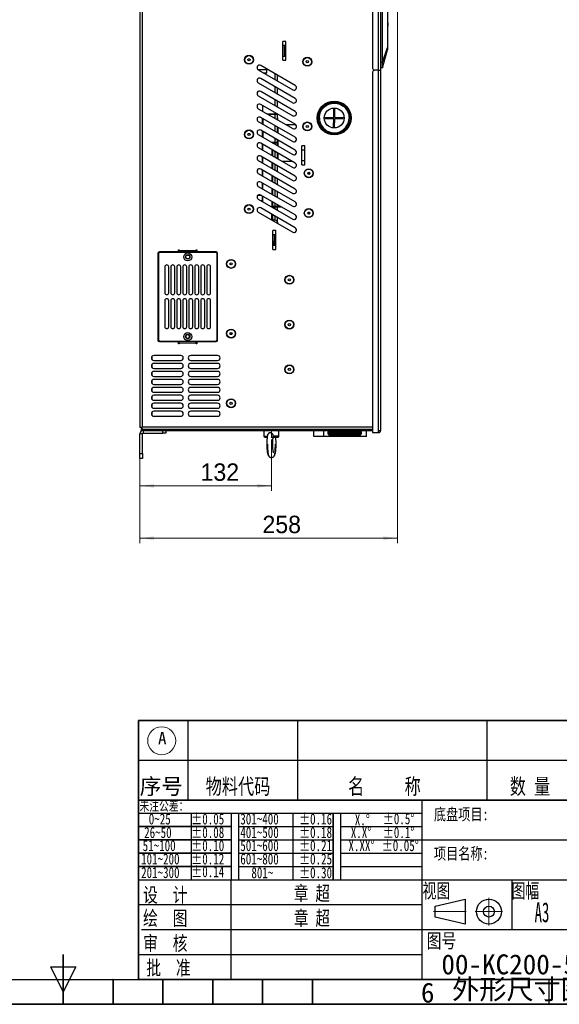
# Model space of a CAD drawing. Header units: millimetres. Extents: x 0 to 423, y 0 to 297.
# Tile 13 of 41: x 211 to 320, y 0 to 198. Entities that reach past the tile are written whole.
import ezdxf

# ---------------------------------------------------------------- set-up
doc = ezdxf.new("R2010")
doc.units = ezdxf.units.MM
doc.header["$PDSIZE"] = -1
doc.linetypes.add('CENTERX2', pattern=[20.32, 12.7, -2.54, 2.54, -2.54])
doc.layers.add('中心线', color=1, linetype='CENTERX2')
doc.layers.add('实线', color=2, linetype='Continuous', lineweight=25)
doc.styles.add('SLDTEXTSTYLE1', font='SIMSUN.TTC')
doc.styles.add('SLDTEXTSTYLE10', font='SIMSUN.TTC', dxfattribs={"width": 0.75, "bigfont": 'bigfont'})
doc.styles.add('SLDTEXTSTYLE12', font='SIMSUN.TTC', dxfattribs={"width": 0.7, "bigfont": 'bigfont'})
doc.styles.add('SLDTEXTSTYLE13', font='HYSWLONGFANGSONG.TTF', dxfattribs={"width": 0.729167})
doc.styles.add('SLDTEXTSTYLE16', font='ARIAL.TTF', dxfattribs={"width": 0.948})
doc.styles.add('SLDTEXTSTYLE2', font='仿宋_GB2312')
doc.styles.add('SLDTEXTSTYLE4', font='SIMSUN.TTC', dxfattribs={"bigfont": 'bigfont'})
doc.styles.add('SLDTEXTSTYLE5', font='SIMSUN.TTC', dxfattribs={"width": 0.729167, "bigfont": 'bigfont'})
doc.styles.add('SLDTEXTSTYLE7', font='SIMSUN.TTC', dxfattribs={"width": 0.736842})
doc.dimstyles.new('SLDDIMSTYLE0', dxfattribs={"dimtxt": 3.5, "dimasz": 2.8, "dimexe": 0, "dimexo": 0.0625, "dimgap": 0.875, "dimtad": 2, "dimlfac": 5, "dimrnd": 1e-09, "dimzin": 12, "dimdsep": 46, "dimtxsty": 'SLDTEXTSTYLE16', "dimsah": 1, "dimcen": 0.09, "dimadec": 0, "dimazin": 3, "dimtfac": 1, "dimtofl": 0, "dimtmove": 0, "dimatfit": 3, "dimfxl": 1, "dimfrac": 2, "dimtolj": 1, "dimtzin": 12, "dimarcsym": 0})

# ---------------------------------------------------------------- blocks, each defined once
blk = doc.blocks.new('SW_NOTE_0_24')
at = {"color": 0, "linetype": 'Continuous', "lineweight": 18, "insert": (1.19, 4.65), "char_height": 4, "attachment_point": 2, "style": 'SLDTEXTSTYLE1'}
blk.add_mtext('6', dxfattribs=at)
blk = doc.blocks.new('GB_A3_A')
at = {"color": 3, "lineweight": 35, "true_color": 0x00ff00}
for p, q in [((220, 0), (220, 10)), ((230, 0), (230, 5)), ((240, 0), (240, 5)), ((250, 0), (250, 5)), ((260, 0), (260, 5)), ((270, 0), (270, 5)), ((420, 0), (0, 0)), ((170, 0), (270, 0))]:
    blk.add_line(p, q, dxfattribs=at)
at = {"color": 1, "lineweight": 25}
for p, q in [((220, 2.5), (217.5, 7.5)), ((217.5, 7.5), (222.5, 7.5)), ((222.5, 7.5), (220, 2.5)), ((317.5, 0), (317.5, 5))]:
    blk.add_line(p, q, dxfattribs=at)
at = {"lineweight": 25}
blk.add_line((25, 5), (415, 5), dxfattribs=at)
at = {"color": 7, "linetype": 'Continuous', "lineweight": 0}
blk.add_point((230, 5), dxfattribs=at)
at = {"color": 190, "linetype": 'Continuous', "lineweight": 18, "true_color": 0x8000ff}
blk.add_blockref('SW_NOTE_0_24', (291.96, -0.3), dxfattribs=at)
blk = doc.blocks.new('SW_NOTE_0_26')
at = {"color": 0, "linetype": 'Continuous', "lineweight": 0}
blk.add_circle((0.73, 1.45), 2.81, dxfattribs=at)
at = {"color": 0, "linetype": 'Continuous', "lineweight": 0, "insert": (0, 3.22), "char_height": 2.5, "attachment_point": 1, "style": 'SLDTEXTSTYLE2'}
blk.add_mtext('A', dxfattribs=at)
blk = doc.blocks.new('SW_NOTE_0_27')
at = {"color": 0, "linetype": 'Continuous', "lineweight": 18, "char_height": 4, "attachment_point": 2}
for s, insert, style in [('00-KC200-55KW-75KW  ', (23.75, 4.65), 'SLDTEXTSTYLE1'), ('外形尺寸图', (15.05, -0.35), 'SLDTEXTSTYLE4'), ('-2D-A', (32.71, -0.35), 'SLDTEXTSTYLE1')]:
    blk.add_mtext(s, dxfattribs=dict(at, insert=insert, style=style))
blk = doc.blocks.new('_D_5')
at = {"color": 7, "linetype": 'Continuous', "lineweight": 18, "true_color": 0xffffff}
for p, q in [((261.78, 113.44), (261.78, 103.14)), ((235.38, 110.13), (235.38, 103.14)), ((235.38, 104.14), (261.78, 104.14))]:
    blk.add_line(p, q, dxfattribs=at)
for points in [[(235.38, 104.14), (238.18, 103.79), (238.18, 104.49)], [(261.78, 104.14), (258.98, 104.49), (258.98, 103.79)]]:
    blk.add_solid(points, dxfattribs=at)
at = {"color": 7, "linetype": 'Continuous', "lineweight": 18, "true_color": 0xffffff, "insert": (247.56, 108.65), "char_height": 3.5, "attachment_point": 1, "style": 'SLDTEXTSTYLE16'}
blk.add_mtext('132', dxfattribs=at)
blk = doc.blocks.new('_D_6')
at = {"color": 7, "linetype": 'Continuous', "lineweight": 18, "true_color": 0xffffff}
for p, q in [((287.06, 201.45), (287.06, 92.63)), ((235.38, 110.13), (235.38, 92.63)), ((235.38, 93.63), (287.06, 93.63))]:
    blk.add_line(p, q, dxfattribs=at)
for points in [[(235.38, 93.63), (238.18, 93.28), (238.18, 93.98)], [(287.06, 93.63), (284.26, 93.98), (284.26, 93.28)]]:
    blk.add_solid(points, dxfattribs=at)
at = {"color": 7, "linetype": 'Continuous', "lineweight": 18, "true_color": 0xffffff, "insert": (259.98, 98.14), "char_height": 3.5, "attachment_point": 1, "style": 'SLDTEXTSTYLE16'}
blk.add_mtext('258', dxfattribs=at)

msp = doc.modelspace()

# ---------------------------------------------------------------- linework, layer by layer
at = {"color": 7, "linetype": 'Continuous', "lineweight": 35}
for p, q in [((235.069, 57.0253), (415.069, 57.0253)), ((235.069, 57.0253), (235.069, 41.0253)), ((235.069, 41.0253), (415, 41.0253)), ((235.069, 5), (235.069, 41.0253)), ((235.069, 35.6953), (253.669, 35.6953)), ((235.069, 33.0253), (253.669, 33.0253)), ((235.069, 30.3653), (253.669, 30.3653)), ((235.069, 27.6953), (253.669, 27.6953)), ((415, 5), (235.069, 5))]:
    msp.add_line(p, q, dxfattribs=at)
at = {"color": 7, "linetype": 'Continuous', "lineweight": 25}
for p, q in [((245.069, 41.0253), (245.069, 57.0253)), ((267.0589, 41.0253), (267.0589, 57.0253)), ((305.0589, 41.0253), (305.0589, 57.0253)), ((235.069, 49.0253), (415.069, 49.0253)), ((292.069, 5), (292.069, 41.0253)), ((235.069, 38.3653), (292.069, 38.3653)), ((245.669, 38.3653), (245.669, 25.0253)), ((253.669, 38.3653), (253.669, 25.0253)), ((255.169, 38.3653), (255.169, 25.0253)), ((266.169, 25.0253), (266.169, 38.3653)), ((274.169, 25.0253), (274.169, 38.3653)), ((274.169, 38.3653), (274.169, 25.0253)), ((275.669, 38.3653), (275.669, 25.0253)), ((255.169, 35.6953), (274.169, 35.6953)), ((275.669, 35.6953), (292.069, 35.6953)), ((255.169, 33.0253), (274.169, 33.0253)), ((275.669, 33.0253), (292.069, 33.0253)), ((292.069, 33.0253), (343.069, 33.0253)), ((255.169, 30.3653), (274.169, 30.3653)), ((275.669, 30.3653), (292.069, 30.3653)), ((255.169, 27.6953), (274.169, 27.6953)), ((275.669, 27.6953), (292.069, 27.6953)), ((235.069, 25.0253), (343.069, 25.0253)), ((253.669, 5.0253), (253.669, 25.0253)), ((310.069, 15.0237), (310.069, 25.0253)), ((235.069, 20.0253), (292.069, 20.0253)), ((235.7269, 15.0253), (343.7269, 15.0253)), ((235.069, 10.0253), (292.069, 10.0253))]:
    msp.add_line(p, q, dxfattribs=at)
at = {"color": 7, "linetype": 'Continuous', "lineweight": 18}
msp.add_line((255.169, 25.0253), (255.169, 38.3653), dxfattribs=at)
msp.add_line((255.169, 25.0253), (255.169, 38.3653), dxfattribs=at)
at = {"color": 3, "linetype": 'Continuous', "lineweight": 25, "true_color": 0x00ff00}
for p, q in [((294.6554, 19.7239), (300.6554, 21.1239)), ((300.6554, 21.1239), (300.6554, 16.1239)), ((294.6554, 17.5239), (294.6554, 19.7239)), ((300.6554, 16.1239), (294.6554, 17.5239))]:
    msp.add_line(p, q, dxfattribs=at)
for radius in [2.5, 1.1]:
    msp.add_circle((305.429, 18.6239), radius, dxfattribs=at)
at = {"layer": '中心线', "color": 1, "linetype": 'CENTERX2', "lineweight": 18}
for p, q in [((263.2825, 115.2286), (260.2825, 115.2286)), ((261.7825, 115.2286), (261.7825, 113.9417)), ((305.429, 21.4054), (305.429, 15.8425)), ((294.3356, 18.6239), (300.8887, 18.6239)), ((302.6915, 18.6239), (308.1665, 18.6239))]:
    msp.add_line(p, q, dxfattribs=at)
at = {"layer": '实线', "color": 2, "linetype": 'Continuous', "lineweight": 25, "true_color": 0xffff00}
for p, q in [((282.0825, 228.4286), (282.0825, 188.0286)), ((283.2825, 187.6286), (283.2825, 228.0286)), ((283.6825, 228.0286), (283.6825, 187.6286)), ((235.3825, 227.4286), (235.3825, 115.8286)), ((235.8298, 227.4286), (235.8298, 115.976)), ((284.0576, 189.2116), (284.0576, 216.1281)), ((284.0935, 189.2116), (284.0935, 216.1281)), ((285.0825, 211.5892), (285.0825, 192.1794)), ((285.1241, 192.2124), (285.1332, 202.6124)), ((285.1375, 196.1324), (285.1387, 197.5324)), ((285.1376, 196.1973), (285.1776, 196.1973)), ((285.1779, 196.6324), (285.1379, 196.6324)), ((285.1381, 196.8197), (285.1781, 196.8196)), ((285.1382, 196.9643), (285.1782, 196.9643)), ((285.1382, 196.9388), (285.1782, 196.9388)), ((285.1384, 197.15), (285.1784, 197.1499)), ((285.1776, 196.1973), (285.1779, 196.6324)), ((285.1779, 196.6324), (285.178, 196.6409)), ((285.178, 196.743), (285.1781, 196.76)), ((285.178, 196.709), (285.178, 196.743)), ((285.178, 196.6664), (285.178, 196.709)), ((285.178, 196.6409), (285.178, 196.6664)), ((285.1781, 196.8366), (285.1782, 196.8707)), ((285.1781, 196.8196), (285.1781, 196.8366)), ((285.1781, 196.8111), (285.1781, 196.8196)), ((285.1781, 196.8026), (285.1781, 196.8111)), ((285.1781, 196.7856), (285.1781, 196.8026)), ((285.1781, 196.76), (285.1781, 196.7856)), ((285.1782, 196.9728), (285.1783, 197.0069)), ((285.1782, 196.9388), (285.1782, 196.9728)), ((285.1782, 196.9047), (285.1782, 196.9388)), ((285.1782, 196.8707), (285.1782, 196.9047)), ((285.1783, 197.0324), (285.1784, 197.1499)), ((285.1783, 197.0239), (285.1783, 197.0324)), ((285.1783, 197.0069), (285.1783, 197.0239)), ((285.1468, 195.3724), (285.1268, 195.3724)), ((285.1354, 193.6724), (285.1366, 195.0724)), ((285.1355, 193.8424), (285.1755, 193.8424)), ((285.1357, 194.0892), (285.1757, 194.0892)), ((285.1358, 194.1148), (285.1758, 194.1147)), ((285.1359, 194.3424), (285.1459, 194.3424)), ((285.1359, 194.2424), (285.1459, 194.2424)), ((285.1361, 194.5024), (285.1461, 194.5024)), ((285.1364, 194.9024), (285.1764, 194.9024)), ((285.1454, 193.6724), (285.1466, 195.0724)), ((285.1458, 194.2179), (285.1758, 194.2179)), ((285.1462, 194.5924), (285.1762, 194.5924)), ((285.1755, 193.8424), (285.1757, 194.0892)), ((285.1757, 194.0892), (285.1758, 194.1147)), ((285.1758, 194.2179), (285.1759, 194.2554)), ((285.1758, 194.1805), (285.1758, 194.2179)), ((285.1758, 194.1617), (285.1758, 194.1805)), ((285.1758, 194.1524), (285.1758, 194.1617)), ((285.1758, 194.1147), (285.1758, 194.1524)), ((285.1759, 194.3022), (285.1762, 194.5924)), ((285.1759, 194.2554), (285.1759, 194.3022)), ((285.1762, 194.5924), (285.1764, 194.9024)), ((264.6825, 193.4088), (264.0825, 193.4088)), ((264.0825, 189.6485), (264.0825, 193.4088)), ((264.0825, 192.6571), (264.6825, 192.6571)), ((264.3825, 190.4002), (264.3825, 192.6571)), ((264.6825, 189.6485), (264.6825, 193.4088)), ((284.0935, 189.2116), (285.0824, 192.1794)), ((285.0739, 192.0125), (285.1239, 192.0124)), ((285.1241, 192.2124), (285.0741, 192.2125)), ((285.1239, 192.0124), (285.1241, 192.2124)), ((264.6825, 190.4002), (264.0825, 190.4002)), ((284.0906, 188.1081), (285.0825, 191.7186)), ((266.5607, 184.5617), (259.6325, 188.5617)), ((264.0825, 189.6485), (264.6825, 189.6485)), ((284.0574, 189.1786), (283.6825, 189.1786)), ((284.052, 188.0786), (283.6825, 188.0786)), ((284.0574, 189.1786), (284.0576, 189.2116)), ((284.0576, 189.2116), (284.0935, 189.2116)), ((284.0906, 188.1081), (284.0906, 188.1081)), ((260.8825, 187.7286), (259.0825, 187.7286)), ((259.1325, 187.6956), (266.0607, 183.6956)), ((266.5607, 181.9617), (259.6325, 185.9617)), ((260.1146, 187.1286), (260.8825, 187.1286)), ((260.8825, 187.84), (260.8825, 187.7286)), ((260.8825, 187.1286), (260.8825, 187.7286)), ((262.4309, 186.946), (262.4309, 185.7913)), ((262.9309, 186.6573), (262.9309, 185.5026)), ((282.0825, 187.2286), (282.0825, 114.8286)), ((283.2825, 187.6286), (282.4825, 187.6286)), ((283.2825, 115.2286), (283.2825, 187.6286)), ((283.2825, 187.6286), (283.6825, 187.6286)), ((283.6825, 187.6286), (283.6825, 115.2286)), ((259.1325, 185.0956), (266.0607, 181.0956)), ((262.4309, 184.346), (262.4309, 183.1913)), ((262.9309, 184.0573), (262.9309, 182.9026)), ((259.1325, 182.4956), (266.0607, 178.4956)), ((266.5607, 179.3617), (259.6325, 183.3617)), ((266.5607, 176.7617), (259.6325, 180.7617)), ((260.0825, 179.3586), (260.0825, 180.5018)), ((262.4309, 181.746), (262.4309, 180.5913)), ((262.9309, 181.4573), (262.9309, 180.3026)), ((259.1325, 179.8956), (266.0607, 175.8956)), ((259.5209, 178.2091), (259.261, 178.2136)), ((266.5607, 174.1617), (259.6325, 178.1617)), ((262.9979, 178.8186), (260.9979, 178.8186)), ((261.0845, 178.7686), (263.0825, 178.7686)), ((262.4309, 179.146), (262.4309, 178.8186)), ((262.4309, 178.7686), (262.4309, 177.9913)), ((262.9309, 178.8573), (262.9309, 178.8186)), ((262.9309, 178.7686), (262.9309, 177.7026)), ((263.0325, 177.644), (263.0325, 178.0686)), ((263.0825, 178.0686), (263.0325, 178.0686)), ((263.0825, 178.7698), (263.0825, 178.7686)), ((263.0825, 177.6151), (263.0825, 178.0686)), ((272.5838, 178.1499), (272.5815, 177.9499)), ((272.5838, 178.1499), (274.2837, 178.1298)), ((274.2837, 178.1298), (274.3037, 179.8297)), ((274.5037, 179.8273), (274.3037, 179.8297)), ((274.4837, 178.1275), (274.5037, 179.8273)), ((274.4837, 178.1275), (276.1836, 178.1074)), ((276.1836, 178.1074), (276.1812, 177.9074)), ((259.1325, 177.2956), (266.0607, 173.2956)), ((259.9843, 176.8039), (259.9843, 177.9586)), ((260.0825, 177.9018), (260.0825, 176.7471)), ((260.1325, 176.7183), (260.1325, 177.873)), ((262.4309, 176.546), (262.4309, 175.3913)), ((262.9309, 176.2573), (262.9309, 175.1026)), ((263.0325, 175.044), (263.0325, 176.1987)), ((263.0825, 176.1698), (263.0825, 175.0151)), ((266.6773, 176.6686), (264.7218, 176.6686)), ((272.5815, 177.9499), (274.2814, 177.9298)), ((274.2613, 176.2299), (274.2814, 177.9298)), ((274.4613, 176.2276), (274.2613, 176.2299)), ((274.4613, 176.2276), (274.4813, 177.9275)), ((274.4813, 177.9275), (276.1812, 177.9074)), ((259.1325, 174.6956), (266.0607, 170.6956)), ((266.5607, 171.5617), (259.6325, 175.5617)), ((259.9843, 174.2039), (259.9843, 175.3586)), ((260.0825, 175.3018), (260.0825, 174.1471)), ((260.1325, 174.1183), (260.1325, 175.273)), ((259.1325, 172.0956), (266.0607, 168.0956)), ((266.5607, 168.9617), (259.6325, 172.9617)), ((259.9843, 171.6039), (259.9843, 172.7586)), ((260.0825, 171.5471), (260.0825, 172.7018)), ((263.0825, 173.1186), (261.8639, 173.1186)), ((261.9505, 173.0686), (263.0825, 173.0686)), ((262.4309, 173.946), (262.4309, 173.1186)), ((262.4309, 173.0686), (262.4309, 172.7913)), ((262.4311, 173.0544), (262.4311, 172.7912)), ((262.9309, 173.6573), (262.9309, 173.1186)), ((262.9309, 173.0686), (262.9309, 172.5026)), ((263.0325, 173.1686), (263.0325, 173.5987)), ((263.0825, 173.5698), (263.0825, 172.4151)), ((268.4825, 172.4088), (267.8825, 172.4088)), ((267.8825, 168.6485), (267.8825, 172.4088)), ((268.4825, 168.6485), (268.4825, 172.4088)), ((266.5607, 166.3617), (259.6325, 170.3617)), ((259.9843, 169.0039), (259.9843, 170.1586)), ((260.0825, 168.9471), (260.0825, 170.1018)), ((261.8825, 171.6626), (261.8825, 170.5079)), ((261.9825, 171.6049), (261.9825, 170.4502)), ((262.4309, 171.346), (262.4309, 170.1913)), ((262.4311, 171.3459), (262.4311, 170.1912)), ((262.9309, 171.0573), (262.9309, 169.9026)), ((263.0825, 170.9698), (263.0825, 169.8151)), ((267.8825, 171.6571), (268.4825, 171.6571)), ((259.1325, 169.4956), (266.0607, 165.4956)), ((261.8825, 169.0626), (261.8825, 167.9079)), ((261.9825, 169.0049), (261.9825, 167.8502)), ((262.4309, 168.746), (262.4309, 167.5913)), ((262.4311, 168.7459), (262.4311, 167.5912)), ((262.9309, 168.4573), (262.9309, 167.3026)), ((266.029, 169.2686), (264.029, 169.2686)), ((268.4825, 169.4002), (267.8825, 169.4002)), ((267.8825, 168.6485), (268.4825, 168.6485)), ((259.1325, 166.8956), (266.0607, 162.8956)), ((266.5607, 163.7617), (259.6325, 167.7617)), ((259.9843, 166.4039), (259.9843, 167.5586)), ((260.0825, 166.3471), (260.0825, 167.5018)), ((261.8825, 166.4626), (261.8825, 165.3079)), ((261.9825, 166.4049), (261.9825, 165.2502)), ((262.4309, 166.146), (262.4309, 164.9913)), ((262.4311, 166.1459), (262.4311, 164.9912)), ((269.3825, 166.7349), (269.3825, 167.1224)), ((269.4825, 166.8419), (269.4825, 167.0154)), ((259.1325, 164.2956), (266.0607, 160.2956)), ((266.5607, 161.1617), (259.6325, 165.1617)), ((259.9843, 163.8039), (259.9843, 164.9586)), ((260.0825, 163.7471), (260.0825, 164.9018)), ((262.9309, 165.8573), (262.9309, 164.7026)), ((259.8536, 162.434), (258.9752, 162.4187)), ((259.0717, 162.5203), (259.6855, 162.531)), ((266.5607, 158.5617), (259.6325, 162.5617)), ((259.9843, 161.3786), (259.9843, 162.3586)), ((261.8825, 163.8626), (261.8825, 162.7079)), ((261.9825, 163.8049), (261.9825, 162.6502)), ((262.4309, 163.546), (262.4309, 162.3913)), ((262.4311, 163.5459), (262.4311, 162.3912)), ((262.9309, 163.2573), (262.9309, 162.1026)), ((259.1325, 161.6956), (266.0607, 157.6956)), ((259.9843, 161.3786), (259.6816, 161.3786)), ((260.0825, 161.1471), (260.0825, 161.3786)), ((261.8825, 161.2626), (261.8825, 160.3786)), ((261.9825, 161.2049), (261.9825, 160.3786)), ((261.9825, 160.2064), (261.9825, 160.0502)), ((263.5868, 160.2786), (262.0825, 160.2786)), ((262.4309, 160.946), (262.4309, 160.2786)), ((262.4311, 160.9459), (262.4311, 160.2786)), ((262.9309, 160.6573), (262.9309, 160.2786)), ((257.4225, 159.8696), (257.4225, 159.8957)), ((257.4225, 159.8696), (257.4488, 159.8696)), ((259.1325, 159.0956), (266.0607, 155.0956)), ((266.5607, 155.9617), (259.6325, 159.9617)), ((261.8825, 157.5079), (261.8825, 158.6626)), ((261.9825, 158.6049), (261.9825, 157.4502)), ((262.0825, 160.1786), (263.76, 160.1786)), ((262.4309, 160.1786), (262.4309, 159.7913)), ((262.4309, 158.346), (262.4309, 157.5285)), ((262.4311, 160.1786), (262.4311, 159.7912)), ((262.4311, 158.3459), (262.4311, 157.5285)), ((262.9309, 160.1786), (262.9309, 159.5026)), ((269.3825, 158.7349), (269.3825, 159.1224)), ((269.4825, 158.8419), (269.4825, 159.0154)), ((262.9309, 158.0573), (262.9309, 157.2772)), ((262.6825, 155.4088), (262.0825, 155.4088)), ((262.0825, 151.6485), (262.0825, 155.4088)), ((262.0825, 154.6571), (262.6825, 154.6571)), ((262.1311, 153.3841), (262.1311, 154.6571)), ((262.4309, 154.6571), (262.4309, 152.4002)), ((262.4311, 152.8244), (262.4311, 154.6571)), ((262.6825, 151.6485), (262.6825, 155.4088)), ((262.0825, 153.3841), (262.1311, 153.3841)), ((262.6825, 152.4002), (262.0825, 152.4002)), ((262.1311, 153.3841), (262.1311, 152.4002)), ((262.4311, 152.4244), (262.4311, 152.8244)), ((262.4311, 152.4002), (262.4311, 152.4244)), ((238.9825, 150.8286), (238.9825, 133.4286)), ((239.0825, 150.4286), (238.9825, 150.4286)), ((239.0825, 150.7286), (239.0825, 133.5286)), ((243.1325, 151.1286), (239.2825, 151.1286)), ((250.5825, 151.0286), (239.3825, 151.0286)), ((243.1325, 151.5786), (243.2825, 151.5786)), ((243.1325, 151.1286), (243.1325, 151.5786)), ((243.2825, 151.5786), (243.2825, 151.4286)), ((243.2825, 151.4286), (246.6825, 151.4286)), ((243.2825, 151.4286), (243.2825, 151.1286)), ((243.2825, 151.0286), (243.2825, 151.1286)), ((243.2825, 151.1286), (246.6825, 151.1286)), ((245.2471, 150.4286), (244.7179, 150.4286)), ((246.6825, 151.5786), (246.8325, 151.5786)), ((246.6825, 151.4286), (246.6825, 151.5786)), ((246.6825, 151.4286), (246.6825, 151.1286)), ((246.6825, 151.1286), (246.6825, 151.0286)), ((246.8325, 151.5786), (246.8325, 151.1286)), ((250.6825, 151.1286), (246.8325, 151.1286)), ((250.8825, 133.5286), (250.8825, 150.7286)), ((250.9825, 150.4286), (250.8825, 150.4286)), ((250.9825, 133.4286), (250.9825, 150.8286)), ((262.0825, 151.6485), (262.6825, 151.6485)), ((240.3825, 148.1286), (240.3825, 142.9286)), ((241.1825, 142.9286), (241.1825, 148.1286)), ((241.5825, 148.1286), (241.5825, 142.9286)), ((242.3825, 142.9286), (242.3825, 148.1286)), ((242.7825, 148.1286), (242.7825, 142.9286)), ((243.5825, 142.9286), (243.5825, 148.1286)), ((243.9825, 148.1286), (243.9825, 142.9286)), ((244.7825, 142.9286), (244.7825, 148.1286)), ((245.1825, 148.1286), (245.1825, 142.9286)), ((245.9825, 142.9286), (245.9825, 148.1286)), ((246.3825, 148.1286), (246.3825, 142.9286)), ((247.1825, 142.9286), (247.1825, 148.1286)), ((247.5825, 148.1286), (247.5825, 142.9286)), ((248.3825, 142.9286), (248.3825, 148.1286)), ((248.7825, 148.1286), (248.7825, 142.9286)), ((249.5825, 142.9286), (249.5825, 148.1286)), ((240.3825, 141.3286), (240.3825, 136.1286)), ((241.1825, 136.1286), (241.1825, 141.3286)), ((241.5825, 141.3286), (241.5825, 136.1286)), ((242.3825, 136.1286), (242.3825, 141.3286)), ((242.7825, 141.3286), (242.7825, 136.1286)), ((243.5825, 136.1286), (243.5825, 141.3286)), ((243.9825, 141.3286), (243.9825, 136.1286)), ((244.7825, 136.1286), (244.7825, 141.3286)), ((245.1825, 141.3286), (245.1825, 136.1286)), ((245.9825, 136.1286), (245.9825, 141.3286)), ((246.3825, 141.3286), (246.3825, 136.1286)), ((247.1825, 136.1286), (247.1825, 141.3286)), ((247.5825, 141.3286), (247.5825, 136.1286)), ((248.3825, 136.1286), (248.3825, 141.3286)), ((248.7825, 141.3286), (248.7825, 136.1286)), ((249.5825, 136.1286), (249.5825, 141.3286)), ((238.9825, 135.0286), (239.0825, 135.0286)), ((250.8825, 135.0286), (250.9825, 135.0286)), ((253.4888, 134.8286), (253.8762, 134.8286)), ((239.2825, 133.1286), (243.1325, 133.1286)), ((239.3825, 133.2286), (250.5825, 133.2286)), ((243.1325, 132.6786), (243.1325, 133.1286)), ((243.2825, 132.8286), (243.1325, 132.8286)), ((243.2825, 132.6786), (243.1325, 132.6786)), ((243.2825, 132.8286), (243.2825, 133.1286)), ((246.6825, 133.1286), (243.2825, 133.1286)), ((243.2825, 132.8286), (243.2825, 132.6786)), ((246.6825, 132.8286), (243.2825, 132.8286)), ((246.6825, 132.8286), (246.6825, 133.1286)), ((246.8325, 132.8286), (246.6825, 132.8286)), ((246.6825, 132.6786), (246.6825, 132.8286)), ((246.8325, 132.6786), (246.6825, 132.6786)), ((246.8325, 133.1286), (246.8325, 132.6786)), ((246.8325, 133.1286), (250.6825, 133.1286)), ((237.7825, 130.1286), (237.7825, 129.5286)), ((243.5825, 130.3286), (238.1825, 130.3286)), ((238.1825, 129.3286), (243.5825, 129.3286)), ((243.5825, 128.7286), (238.1825, 128.7286)), ((250.9825, 130.3286), (245.5825, 130.3286)), ((245.5825, 129.3286), (250.9825, 129.3286)), ((250.9825, 128.7286), (245.5825, 128.7286)), ((237.7825, 128.5286), (237.7825, 127.9286)), ((237.7825, 126.9286), (237.7825, 126.3286)), ((238.1825, 127.7286), (243.5825, 127.7286)), ((243.5825, 127.1286), (238.1825, 127.1286)), ((245.5825, 127.7286), (250.9825, 127.7286)), ((250.9825, 127.1286), (245.5825, 127.1286)), ((237.7825, 125.3286), (237.7825, 124.7286)), ((238.1825, 126.1286), (243.5825, 126.1286)), ((243.5825, 125.5286), (238.1825, 125.5286)), ((245.5825, 126.1286), (250.9825, 126.1286)), ((250.9825, 125.5286), (245.5825, 125.5286)), ((237.7825, 123.7286), (237.7825, 123.1286)), ((238.1825, 124.5286), (243.5825, 124.5286)), ((243.5825, 123.9286), (238.1825, 123.9286)), ((238.1825, 122.9286), (243.5825, 122.9286)), ((245.5825, 124.5286), (250.9825, 124.5286)), ((250.9825, 123.9286), (245.5825, 123.9286)), ((245.5825, 122.9286), (250.9825, 122.9286)), ((237.7825, 122.1286), (237.7825, 121.5286)), ((243.5825, 122.3286), (238.1825, 122.3286)), ((238.1825, 121.3286), (243.5825, 121.3286)), ((243.5825, 120.7286), (238.1825, 120.7286)), ((250.9825, 122.3286), (245.5825, 122.3286)), ((245.5825, 121.3286), (250.9825, 121.3286)), ((250.9825, 120.7286), (245.5825, 120.7286)), ((237.7825, 120.5286), (237.7825, 119.9286)), ((237.7825, 118.9286), (237.7825, 118.3286)), ((238.1825, 119.7286), (243.5825, 119.7286)), ((243.5825, 119.1286), (238.1825, 119.1286)), ((245.5825, 119.7286), (250.9825, 119.7286)), ((250.9825, 119.1286), (245.5825, 119.1286)), ((238.1825, 118.1286), (243.5825, 118.1286)), ((245.5825, 118.1286), (250.9825, 118.1286)), ((235.8298, 115.8286), (235.3825, 115.8286)), ((235.6825, 115.676), (235.6825, 115.8286)), ((235.8298, 115.676), (235.6825, 115.676)), ((235.6825, 115.5286), (236.0825, 115.5286)), ((235.6825, 115.2286), (235.6825, 115.5286)), ((236.0298, 115.2286), (235.6825, 115.2286)), ((235.8298, 115.8286), (235.8298, 115.976)), ((235.8298, 115.976), (282.0825, 115.976)), ((235.8298, 115.5286), (235.8298, 115.8286)), ((236.0298, 115.2286), (236.0298, 114.7286)), ((236.0298, 115.2286), (239.9825, 115.2286)), ((236.0298, 114.7286), (239.9825, 114.7286)), ((236.0825, 115.5286), (236.0825, 115.2286)), ((236.0825, 115.5286), (282.0825, 115.5286)), ((236.0825, 115.2286), (282.0825, 115.2286)), ((239.9825, 114.7286), (239.9825, 115.2286)), ((240.5825, 114.7286), (239.9825, 114.7286)), ((240.5825, 115.2286), (240.5825, 114.7286)), ((260.2825, 115.2286), (260.2825, 114.1021)), ((263.2825, 114.1021), (263.2825, 115.2286)), ((270.2825, 114.0786), (270.2825, 115.2286)), ((272.2825, 114.0786), (272.2825, 115.2286)), ((273.0825, 114.8044), (273.0825, 114.7529)), ((273.0828, 114.8044), (273.0825, 114.8044)), ((276.5067, 114.7529), (273.0825, 114.7529)), ((279.8825, 114.8044), (273.0828, 114.8044)), ((273.2947, 115.1408), (273.1704, 115.0165)), ((279.7947, 115.0165), (273.1704, 115.0165)), ((279.6704, 115.1408), (273.2947, 115.1408)), ((279.8825, 114.7529), (276.5067, 114.7529)), ((279.7947, 115.0165), (279.6704, 115.1408)), ((279.8825, 114.7529), (279.8825, 114.8044)), ((280.8825, 114.0786), (280.8825, 115.2286)), ((282.0825, 114.8286), (283.2825, 114.8286)), ((283.2825, 114.8286), (283.2825, 115.2286)), ((283.2825, 115.2286), (283.6825, 115.2286)), ((235.8825, 114.5813), (235.3825, 114.5813)), ((235.3825, 110.6286), (235.3825, 114.5813)), ((235.8825, 110.6286), (235.8825, 114.5813)), ((260.431, 113.9521), (260.9307, 113.947)), ((260.431, 113.9521), (260.923, 113.9521)), ((263.1341, 113.9521), (262.1374, 113.9521)), ((262.1502, 113.9434), (262.281, 113.9434)), ((262.281, 113.9434), (263.1341, 113.9521)), ((272.2825, 114.0786), (270.2825, 114.0786)), ((278.8825, 114.0786), (272.2825, 114.0786)), ((273.1704, 114.5408), (273.2947, 114.4165)), ((279.7947, 114.5408), (273.1704, 114.5408)), ((279.6704, 114.4165), (273.2947, 114.4165)), ((278.8825, 114.0786), (278.8825, 114.3286)), ((280.8825, 114.0786), (278.8825, 114.0786)), ((279.6704, 114.4165), (279.7947, 114.5408)), ((235.3825, 110.6286), (235.8825, 110.6286)), ((235.3825, 109.6286), (235.3825, 110.6286)), ((235.8825, 109.6286), (235.3825, 109.6286)), ((235.8825, 110.6286), (235.8825, 109.6286))]:
    msp.add_line(p, q, dxfattribs=at)
at = {"layer": '实线', "color": 2, "linetype": 'Continuous', "lineweight": 25, "true_color": 0xffff00, "flags": 128}
for points in [[(235.6825, 115.676), (235.6911, 115.5887), (235.7075, 115.5286)], [(260.2825, 114.1021), (260.2863, 114.1021), (260.3509, 114.1021), (260.4921, 114.1021), (260.7024, 114.1021), (260.9705, 114.1021)], [(263.2825, 114.1021), (263.2632, 114.1021), (263.1685, 114.1021), (262.9995, 114.1021), (262.7655, 114.1021), (262.4788, 114.1021), (262.1549, 114.1021)]]:
    msp.add_lwpolyline(points, dxfattribs=at)
at = {"layer": '实线', "color": 2, "linetype": 'Continuous', "lineweight": 25, "true_color": 0xffff00}
for centre, radius in [((257.2825, 189.7286), 0.9), ((257.2825, 189.7286), 0.84), ((257.2825, 189.7286), 0.218), ((268.9825, 189.3286), 0.9), ((268.9825, 189.3286), 0.84), ((268.9825, 189.3286), 0.218), ((274.3825, 178.0286), 3.4), ((274.3825, 178.0286), 3.3121), ((274.3825, 178.0286), 3.1879), ((274.3825, 178.0286), 2), ((268.9825, 176.3286), 0.9), ((268.9825, 176.3286), 0.84), ((268.9825, 176.3286), 0.218), ((257.2825, 174.7286), 0.9), ((257.2825, 174.7286), 0.84), ((257.2825, 174.7286), 0.218), ((269.2825, 166.9286), 0.9), ((269.2825, 166.9286), 0.84), ((269.2825, 166.9286), 0.218), ((257.2825, 159.7286), 0.9), ((257.2825, 159.7286), 0.84), ((257.2825, 159.7286), 0.218), ((269.2825, 158.9286), 0.9), ((269.2825, 158.9286), 0.84), ((269.2825, 158.9286), 0.218), ((244.9825, 150.1286), 0.8), ((244.9825, 150.1286), 0.45), ((244.9825, 150.1286), 0.4), ((253.6825, 148.7286), 0.9), ((253.6825, 148.7286), 0.84), ((253.6825, 148.7286), 0.218), ((265.3825, 145.5286), 0.9), ((265.3825, 145.5286), 0.84), ((265.3825, 145.5286), 0.218), ((265.3825, 136.5286), 0.9), ((265.3825, 136.5286), 0.84), ((265.3825, 136.5286), 0.218), ((244.9825, 134.1286), 0.8), ((244.9825, 134.1286), 0.45), ((244.9825, 134.1286), 0.4), ((253.6825, 134.7286), 0.9), ((253.6825, 134.7286), 0.84), ((253.6825, 134.7286), 0.218), ((265.3825, 127.5286), 0.9), ((265.3825, 127.5286), 0.84), ((265.3825, 127.5286), 0.218), ((253.6825, 120.7286), 0.9), ((253.6825, 120.7286), 0.84), ((253.6825, 120.7286), 0.218)]:
    msp.add_circle(centre, radius, dxfattribs=at)
for centre, radius, start, end in [((285.0425, 191.7392), 0.04, 0, 89.2), ((259.3825, 188.1286), 0.5, 60, 240), ((282.4825, 188.0286), 0.4, 180, 270), ((259.3825, 185.5286), 0.5, 60, 240), ((282.4825, 187.2286), 0.4, 90, 180), ((266.3107, 184.1286), 0.5, 240, 60), ((259.3825, 182.9286), 0.5, 60, 240), ((266.3107, 181.5286), 0.5, 240, 60), ((259.3825, 180.3286), 0.5, 60, 240), ((259.3825, 177.7286), 0.5, 60, 240), ((266.3107, 178.9286), 0.5, 240, 60), ((266.3107, 176.3286), 0.5, 240, 60), ((259.3825, 175.1286), 0.5, 60, 240), ((266.3107, 173.7286), 0.5, 240, 60), ((259.3825, 172.5286), 0.5, 60, 240), ((262.9825, 173.1686), 0.05, 270, 0), ((259.3825, 169.9286), 0.5, 60, 240), ((266.3107, 171.1286), 0.5, 240, 60), ((266.3107, 168.5286), 0.5, 240, 60), ((259.3825, 167.3286), 0.5, 60, 240), ((266.3107, 165.9286), 0.5, 240, 60), ((259.3825, 164.7286), 0.5, 60, 240), ((259.3825, 162.1286), 0.5, 60, 240), ((266.3107, 163.3286), 0.5, 240, 60), ((266.3107, 160.7286), 0.5, 240, 60), ((259.3825, 159.5286), 0.5, 60, 240), ((262.4425, 159.1286), 0.6, 41.225694, 78.774306), ((266.3107, 158.1286), 0.5, 240, 60), ((262.4425, 156.9286), 0.6, 351.681295, 128.318705), ((266.3107, 155.5286), 0.5, 240, 60), ((239.2825, 150.8286), 0.3, 90, 180), ((239.3825, 150.7286), 0.3, 90, 180), ((250.5825, 150.7286), 0.3, 0, 90), ((250.6825, 150.8286), 0.3, 0, 90), ((240.7825, 148.1286), 0.4, 0, 180), ((241.9825, 148.1286), 0.4, 0, 180), ((243.1825, 148.1286), 0.4, 0, 180), ((244.3825, 148.1286), 0.4, 0, 180), ((245.5825, 148.1286), 0.4, 0, 180), ((246.7825, 148.1286), 0.4, 0, 180), ((247.9825, 148.1286), 0.4, 0, 180), ((249.1825, 148.1286), 0.4, 0, 180), ((240.7825, 142.9286), 0.4, 180, 0), ((241.9825, 142.9286), 0.4, 180, 0), ((243.1825, 142.9286), 0.4, 180, 0), ((244.3825, 142.9286), 0.4, 180, 0), ((245.5825, 142.9286), 0.4, 180, 0), ((246.7825, 142.9286), 0.4, 180, 0), ((247.9825, 142.9286), 0.4, 180, 0), ((249.1825, 142.9286), 0.4, 180, 0), ((240.7825, 141.3286), 0.4, 0, 180), ((241.9825, 141.3286), 0.4, 0, 180), ((243.1825, 141.3286), 0.4, 0, 180), ((244.3825, 141.3286), 0.4, 0, 180), ((245.5825, 141.3286), 0.4, 0, 180), ((246.7825, 141.3286), 0.4, 0, 180), ((247.9825, 141.3286), 0.4, 0, 180), ((249.1825, 141.3286), 0.4, 0, 180), ((240.7825, 136.1286), 0.4, 180, 0), ((241.9825, 136.1286), 0.4, 180, 0), ((243.1825, 136.1286), 0.4, 180, 0), ((244.3825, 136.1286), 0.4, 180, 0), ((244.9825, 134.1286), 0.4, 8.496093, 270), ((244.9825, 134.1286), 0.4, 230.077672, 90), ((245.5825, 136.1286), 0.4, 180, 0), ((246.7825, 136.1286), 0.4, 180, 0), ((247.9825, 136.1286), 0.4, 180, 0), ((249.1825, 136.1286), 0.4, 180, 0), ((239.2825, 133.4286), 0.3, 180, 270), ((239.3825, 133.5286), 0.3, 180, 270), ((250.5825, 133.5286), 0.3, 270, 0), ((250.6825, 133.4286), 0.3, 270, 0), ((238.1825, 129.8286), 0.5, 90, 270), ((238.1825, 128.2286), 0.5, 90, 270), ((243.5825, 129.8286), 0.5, 270, 90), ((243.5825, 128.2286), 0.5, 270, 90), ((245.5825, 129.8286), 0.5, 90, 270), ((245.5825, 128.2286), 0.5, 90, 270), ((250.9825, 129.8286), 0.5, 270, 90), ((250.9825, 128.2286), 0.5, 270, 90), ((238.1825, 126.6286), 0.5, 90, 270), ((243.5825, 126.6286), 0.5, 270, 90), ((245.5825, 126.6286), 0.5, 90, 270), ((250.9825, 126.6286), 0.5, 270, 90), ((238.1825, 125.0286), 0.5, 90, 270), ((243.5825, 125.0286), 0.5, 270, 90), ((245.5825, 125.0286), 0.5, 90, 270), ((250.9825, 125.0286), 0.5, 270, 90), ((238.1825, 123.4286), 0.5, 90, 270), ((243.5825, 123.4286), 0.5, 270, 90), ((245.5825, 123.4286), 0.5, 90, 270), ((250.9825, 123.4286), 0.5, 270, 90), ((238.1825, 121.8286), 0.5, 90, 270), ((238.1825, 120.2286), 0.5, 90, 270), ((243.5825, 121.8286), 0.5, 270, 90), ((243.5825, 120.2286), 0.5, 270, 90), ((245.5825, 121.8286), 0.5, 90, 270), ((245.5825, 120.2286), 0.5, 90, 270), ((250.9825, 121.8286), 0.5, 270, 90), ((250.9825, 120.2286), 0.5, 270, 90), ((238.1825, 118.6286), 0.5, 90, 270), ((243.5825, 118.6286), 0.5, 270, 90), ((245.5825, 118.6286), 0.5, 90, 270), ((250.9825, 118.6286), 0.5, 270, 90), ((236.0298, 114.5813), 0.6473, 90, 180), ((236.0298, 114.5813), 0.1473, 90, 180), ((273.3825, 114.8044), 0.3, 135.000005, 180), ((273.3825, 114.7529), 0.3, 180, 224.999994), ((273.5068, 114.9286), 0.3, 90, 135.000005), ((279.4583, 114.9286), 0.3, 44.999995, 90), ((279.5825, 114.8044), 0.3, 0, 44.999995), ((279.5825, 114.7529), 0.3, 315.000006, 0), ((283.2825, 115.2286), 0.4, 270, 0), ((283.2825, 115.2286), 0.1, 270, 0), ((260.4325, 114.1021), 0.15, 180, 269.414896), ((263.1325, 114.1021), 0.15, 270.585102, 0), ((273.5068, 114.6286), 0.3, 224.999994, 270), ((279.4583, 114.6286), 0.3, 270, 315.000006)]:
    msp.add_arc(centre, radius, start, end, dxfattribs=at)
for points, knots in [([(285.0741, 192.1725), (285.074, 192.1649), (285.074, 192.1498), (285.074, 192.1273), (285.074, 192.1052), (285.074, 192.0834), (285.0739, 192.0499), (285.0739, 192.0066), (285.0739, 191.9589), (285.0738, 191.9199), (285.0738, 191.8952), (285.0738, 191.8811), (285.0738, 191.8738), (285.0738, 191.8729), (285.0738, 191.8725)], [0, 0, 0, 0, 0.04827744, 0.09615912, 0.14392008, 0.19183742, 0.24018556, 0.37000302, 0.50004808, 0.62986564, 0.75991081, 0.84010542, 0.91970701, 1, 1, 1, 1]), ([(285.0825, 192.1794), (285.0825, 192.1693), (285.0825, 192.1491), (285.0825, 192.1191), (285.0825, 192.0894), (285.0825, 192.06), (285.0825, 192.031), (285.0825, 191.9838), (285.0825, 191.9212), (285.0825, 191.8513), (285.0825, 191.7937), (285.0825, 191.7558), (285.0825, 191.7331), (285.0825, 191.7209), (285.0825, 191.7194), (285.0825, 191.7186)], [0, 0, 0, 0, 0.04190144, 0.08354952, 0.12512601, 0.1668136, 0.20879355, 0.25124335, 0.37597945, 0.50059384, 0.62516086, 0.74986192, 0.83355315, 0.91644744, 1, 1, 1, 1]), ([(284.0574, 189.1786), (284.0533, 188.8871), (284.0525, 188.6061), (284.0515, 188.2987), (284.0512, 188.2178), (284.0511, 188.108), (284.0513, 188.0787), (284.052, 188.0786)], [0, 0, 0, 0, 0.5, 0.5, 0.75, 0.75, 1, 1, 1, 1]), ([(284.052, 188.0786), (284.0544, 188.0788), (284.0606, 188.0791), (284.0713, 188.0828), (284.0837, 188.092), (284.0882, 188.1024), (284.0906, 188.1081)], [0, 0, 0, 0, 0.13828416, 0.35505303, 0.64879307, 1, 1, 1, 1]), ([(284.0574, 189.1786), (284.061, 189.1786), (284.0684, 189.1785), (284.0828, 189.1783), (284.0905, 189.1782), (284.0936, 189.1781)], [0.001889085, 0.001889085, 0.001889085, 0.001889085, 0.251129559, 0.502259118, 0.999999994, 0.999999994, 0.999999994, 0.999999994]), ([(284.0906, 188.1081), (284.0905, 188.1082), (284.0904, 188.1084), (284.0901, 188.113), (284.0899, 188.1262), (284.0898, 188.1549), (284.0899, 188.2066), (284.0901, 188.2903), (284.0905, 188.4129), (284.0908, 188.5732), (284.0913, 188.7124), (284.0917, 188.8098), (284.092, 188.8629), (284.0922, 188.9263), (284.0926, 189.0004), (284.093, 189.0855), (284.0934, 189.1461), (284.0936, 189.1781)], [0, 0, 0, 0, 0.02527611, 0.06574068, 0.1213372, 0.19206078, 0.27797822, 0.37923158, 0.49620527, 0.62246245, 0.74797939, 0.77549123, 0.80871, 0.84767809, 0.89246607, 0.94318429, 1, 1, 1, 1]), ([(284.0905, 188.1081), (284.0905, 188.1082), (284.0904, 188.1084), (284.0903, 188.1107), (284.0902, 188.1138), (284.0902, 188.1174), (284.0901, 188.1208), (284.0901, 188.1239), (284.09, 188.1317), (284.0899, 188.1489), (284.0899, 188.1825), (284.0899, 188.2269), (284.0901, 188.2975), (284.0905, 188.4091), (284.0907, 188.5421), (284.0908, 188.6627), (284.091, 188.7492), (284.0913, 188.8354), (284.0917, 188.9122), (284.0921, 188.9954), (284.0927, 189.0847), (284.0932, 189.1464), (284.0934, 189.1781)], [0, 0, 0, 0, 0.02683894, 0.05053066, 0.07107745, 0.08847983, 0.10273769, 0.11385081, 0.12181904, 0.18049089, 0.24589029, 0.30586197, 0.37095714, 0.49619378, 0.62193744, 0.67638887, 0.74806235, 0.79261553, 0.84008889, 0.89047974, 0.94378297, 1, 1, 1, 1]), ([(271.407, 178.0637), (271.4163, 178.8529), (271.7387, 179.606), (272.8679, 180.7089), (273.6285, 181.0135), (275.2067, 180.9949), (275.9599, 180.6724), (277.0628, 179.5433), (277.3674, 178.7827), (277.3581, 177.9936)], [0, 0, 0, 0, 0.25, 0.25, 0.5, 0.5, 0.75, 0.75, 1, 1, 1, 1]), ([(271.407, 178.0637), (271.3945, 177.0008), (271.9501, 176.0116), (273.7786, 174.927), (274.9131, 174.9136), (276.7667, 175.9548), (277.3455, 176.9307), (277.3581, 177.9936)], [0, 0, 0, 0, 0.33333333, 0.33333333, 0.66666667, 0.66666667, 1, 1, 1, 1]), ([(263.0687, 173.1186), (263.0711, 173.123), (263.0798, 173.1382), (263.0814, 173.1559), (263.0825, 173.1686)], [0, 0, 0, 0, 0.2839169, 1, 1, 1, 1]), ([(260.0825, 161.3786), (260.0825, 161.5244), (260.0825, 161.7487), (260.0825, 162.017), (260.0825, 162.1871), (260.0825, 162.2684), (260.0825, 162.3018)], [0, 0, 0, 0, 0.40475008, 0.62263416, 0.84514206, 1, 1, 1, 1]), ([(261.8825, 160.3786), (261.8827, 160.3723), (261.883, 160.3598), (261.8858, 160.3411), (261.8901, 160.3228), (261.8987, 160.298), (261.9141, 160.268), (261.9401, 160.2363), (261.9719, 160.2102), (262.0074, 160.192), (262.0448, 160.1806), (262.0699, 160.1793), (262.0825, 160.1786)], [0, 0, 0, 0, 0.06025898, 0.1200207, 0.1798243, 0.24020782, 0.36999833, 0.50013033, 0.62992099, 0.76005314, 0.87994329, 1, 1, 1, 1]), ([(262.0825, 160.2786), (262.0783, 160.2788), (262.07, 160.2791), (262.0576, 160.2815), (262.0432, 160.2862), (262.0272, 160.2944), (262.0114, 160.3074), (261.9983, 160.3233), (261.9892, 160.3411), (261.9835, 160.3598), (261.9829, 160.3723), (261.9825, 160.3786)], [0, 0, 0, 0, 0.08011507, 0.15974062, 0.24015187, 0.36978059, 0.50009231, 0.62972133, 0.76003337, 0.87985031, 1, 1, 1, 1]), ([(262.1549, 114.1021), (262.1539, 114.1443), (262.1521, 114.2298), (262.1268, 114.3464), (262.0861, 114.4492), (262.0338, 114.5353), (261.9664, 114.6116), (261.8883, 114.6734), (261.8014, 114.721), (261.7142, 114.7522), (261.6268, 114.7699), (261.5386, 114.7758), (261.4458, 114.7686), (261.3529, 114.746), (261.2653, 114.7082), (261.1875, 114.6566), (261.1199, 114.5915), (261.0651, 114.5161), (261.0238, 114.431), (260.9985, 114.3593), (260.9915, 114.3148), (260.9896, 114.3024)], [0, 0, 0, 0, 0.06853198, 0.13877935, 0.19285015, 0.24841965, 0.30253018, 0.35837815, 0.4099621, 0.46300144, 0.50841779, 0.55478874, 0.60757888, 0.66188661, 0.71468063, 0.76903744, 0.82122735, 0.87497101, 0.9265921, 0.97953778, 1, 1, 1, 1]), ([(260.9888, 114.3026), (260.9747, 114.2304), (260.9444, 114.0745), (260.9091, 113.7964), (260.8819, 113.5059), (260.8651, 113.2447), (260.8548, 113.0137), (260.8481, 112.7815), (260.8472, 112.6158), (260.8467, 112.5286)], [0, 0, 0, 0, 0.15594895, 0.33648082, 0.51325402, 0.6490195, 0.75272043, 0.86994455, 1, 1, 1, 1]), ([(261.7028, 113.9434), (261.7231, 113.9434), (261.7424, 113.9434), (261.7791, 113.9436), (261.7966, 113.9437), (261.8447, 113.9441), (261.8724, 113.9445), (261.9216, 113.9452), (261.9433, 113.9456), (261.9829, 113.9464), (262.0009, 113.9468), (262.0496, 113.948), (262.0754, 113.9488), (262.1156, 113.9505), (262.1299, 113.9513), (262.1374, 113.9521)], [0, 0, 0, 0, 0.0625, 0.0625, 0.125, 0.125, 0.25, 0.25, 0.375, 0.375, 0.5, 0.5, 0.75, 0.75, 1, 1, 1, 1]), ([(262.0467, 112.5286), (262.0476, 112.6482), (262.0489, 112.8151), (262.0574, 113.0527), (262.0671, 113.2445), (262.0824, 113.4569), (262.1018, 113.6566), (262.1239, 113.836), (262.1403, 113.934), (262.1481, 113.9807)], [0, 0, 0, 0, 0.21533838, 0.30042169, 0.4394586, 0.5792753, 0.72405149, 0.86846468, 1, 1, 1, 1]), ([(262.1374, 113.9521), (262.1392, 113.9523), (262.1417, 113.9563), (262.1463, 113.9714), (262.1486, 113.9825), (262.1535, 114.0239), (262.1543, 114.0625), (262.1549, 114.1021)], [0, 0, 0, 0, 0.25, 0.25, 0.5, 0.5, 1, 1, 1, 1]), ([(262.7183, 112.5286), (262.7173, 112.6601), (262.7159, 112.8433), (262.7065, 113.1059), (262.6957, 113.3199), (262.6781, 113.5607), (262.6581, 113.7741), (262.6415, 113.8993), (262.6345, 113.9521)], [0, 0, 0, 0, 0.2567575, 0.35808656, 0.52456593, 0.69330107, 0.87049564, 1, 1, 1, 1]), ([(273.5098, 114.3286), (273.5088, 114.3286), (273.4925, 114.3286), (273.5551, 114.3286), (273.7117, 114.3286), (273.9969, 114.3286), (274.3883, 114.3286), (274.869, 114.3286), (275.4054, 114.3286), (275.9619, 114.3286), (276.336, 114.3286), (276.5176, 114.3286)], [0, 0, 0, 0, 0.00743399, 0.12308385, 0.24566108, 0.37333433, 0.503717, 0.63409966, 0.76177291, 0.88435015, 1, 1, 1, 1]), ([(279.4581, 114.3286), (279.4674, 114.3286), (279.1628, 114.3286), (278.0599, 114.3286), (277.3067, 114.3286), (276.5176, 114.3286)], [0, 0, 0, 0, 0.5, 0.5, 1, 1, 1, 1]), ([(260.8467, 112.5286), (260.8477, 112.3972), (260.8492, 112.214), (260.8585, 111.9514), (260.8694, 111.7374), (260.8868, 111.4962), (260.9095, 111.2617), (260.9378, 111.0378), (260.9715, 110.8304), (261.011, 110.641), (261.0584, 110.4669), (261.1184, 110.3039), (261.1973, 110.1547), (261.3079, 110.0196), (261.4444, 109.9134), (261.6153, 109.8408), (261.8133, 109.8188), (262.0107, 109.8591), (262.1811, 109.9525), (262.313, 110.0795), (262.4176, 110.2389), (262.5009, 110.4392), (262.5661, 110.6839), (262.6181, 110.9701), (262.6562, 111.2603), (262.6831, 111.5515), (262.6999, 111.8125), (262.7103, 112.0436), (262.717, 112.2758), (262.7179, 112.4415), (262.7183, 112.5286)], [0, 0, 0, 0, 0.05079028, 0.07083461, 0.10376659, 0.1371448, 0.1721964, 0.20792771, 0.24402729, 0.28037092, 0.31721155, 0.35554247, 0.39399381, 0.42226149, 0.44858852, 0.47560871, 0.50391665, 0.53365759, 0.5619084, 0.59095562, 0.62401891, 0.67191402, 0.73368931, 0.78119145, 0.82799183, 0.87381784, 0.90901316, 0.93589619, 0.96628492, 1, 1, 1, 1]), ([(260.9925, 112.5286), (260.9931, 112.3973), (260.994, 112.215), (260.9993, 111.9553), (261.0054, 111.7459), (261.0151, 111.5111), (261.0276, 111.2846), (261.0429, 111.071), (261.0609, 110.8764), (261.0813, 110.7036), (261.1044, 110.5517), (261.1327, 110.4134), (261.1679, 110.2901), (261.2222, 110.1652), (261.3025, 110.0485), (261.4055, 109.9459), (261.4977, 109.902), (261.5419, 109.8809)], [0, 0, 0, 0, 0.10837385, 0.15042412, 0.21950317, 0.28925674, 0.36218769, 0.4360939, 0.51011273, 0.58362385, 0.65648223, 0.72957095, 0.80753805, 0.86628593, 0.91069115, 0.95704986, 1, 1, 1, 1]), ([(261.9693, 109.8611), (262.0247, 109.8826), (262.1365, 109.9259), (262.26, 110.0434), (262.3451, 110.1691), (262.4086, 110.3188), (262.4499, 110.4855), (262.4858, 110.7094), (262.5136, 110.9668), (262.5351, 111.2406), (262.5509, 111.5253), (262.561, 111.7867), (262.5672, 112.0148), (262.5715, 112.2545), (262.5721, 112.429), (262.5725, 112.5286)], [0, 0, 0, 0, 0.05072648, 0.10227382, 0.15170038, 0.20847518, 0.31867292, 0.43901568, 0.53415182, 0.62878078, 0.72617273, 0.80194097, 0.85830809, 0.91901079, 1, 1, 1, 1]), ([(262.2155, 110.8002), (262.2152, 110.8008), (262.2144, 110.8023), (262.1956, 110.8561), (262.1714, 110.9524), (262.1439, 111.0927), (262.1175, 111.2685), (262.0927, 111.4839), (262.0734, 111.7142), (262.0602, 111.9394), (262.0518, 112.1516), (262.0474, 112.3456), (262.0469, 112.4762), (262.0467, 112.5286)], [0, 0, 0, 0, 0.05101101, 0.1366156, 0.23104063, 0.33211538, 0.43750256, 0.5439467, 0.66653059, 0.76000924, 0.83961242, 0.93559769, 1, 1, 1, 1])]:
    msp.add_open_spline(points, degree=3, knots=knots, dxfattribs=at)
msp.add_open_spline([(284.0934, 189.1781), (284.0934, 189.1893), (284.0934, 189.2004), (284.0934, 189.2116)], degree=3, dxfattribs=at)
msp.add_open_spline([(284.0934, 189.1781), (284.0934, 189.1893), (284.0934, 189.2004), (284.0934, 189.2116)], degree=3, dxfattribs=at)

# ---------------------------------------------------------------- block references
at = {"color": 7, "linetype": 'Continuous'}
msp.add_blockref('GB_A3_A', (0, 0), dxfattribs=at)
at = {"color": 7, "linetype": 'Continuous', "lineweight": 0}
msp.add_blockref('SW_NOTE_0_26', (239.0187, 51.4895), dxfattribs=at)
at = {"color": 190, "linetype": 'Continuous', "lineweight": 18, "true_color": 0x8000ff}
msp.add_blockref('SW_NOTE_0_27', (296.6349, 5.3745), dxfattribs=at)

# ---------------------------------------------------------------- texts
at = {"color": 7, "linetype": 'Continuous', "lineweight": 0}
for s, insert, char_height, attachment_point, style in [('序号', (239.6709, 45.3625), 3.175, 2, 'SLDTEXTSTYLE4'), ('物料代码', (255.076, 45.3625), 3.175, 2, 'SLDTEXTSTYLE10'), ('名     称', (284.4583, 45.3625), 3.175, 2, 'SLDTEXTSTYLE10'), ('数 量', (313.6858, 45.3625), 3.175, 2, 'SLDTEXTSTYLE10'), ('未注公差：', (240.2106, 40.8666), 2, 2, 'SLDTEXTSTYLE12'), ('底盘项目:', (299.8785, 39.3578), 2.38125, 2, 'SLDTEXTSTYLE10'), ('0~25', (237.1541, 38.3265), 2.2, 1, 'SLDTEXTSTYLE7'), ('±0.05', (245.6884, 38.3265), 2.2, 1, 'SLDTEXTSTYLE7'), ('301~400', (255.5318, 38.3265), 2.2, 1, 'SLDTEXTSTYLE7'), ('±0.16', (267.333, 38.3265), 2.2, 1, 'SLDTEXTSTYLE7'), ('X.°', (278.5141, 38.168), 2.2, 1, 'SLDTEXTSTYLE7'), ('±0.5°', (284.1411, 38.367), 2.2, 1, 'SLDTEXTSTYLE7'), ('26~50 ', (236.2361, 35.6079), 2.2, 1, 'SLDTEXTSTYLE7'), ('±0.08', (245.6884, 35.6079), 2.2, 1, 'SLDTEXTSTYLE7'), ('401~500', (255.5318, 35.6079), 2.2, 1, 'SLDTEXTSTYLE7'), ('±0.18', (267.333, 35.6079), 2.2, 1, 'SLDTEXTSTYLE7'), ('X.X°', (277.7077, 35.6079), 2.2, 1, 'SLDTEXTSTYLE7'), ('±0.1°', (284.1411, 35.6079), 2.2, 1, 'SLDTEXTSTYLE7'), ('51~100', (235.9362, 32.9767), 2.2, 1, 'SLDTEXTSTYLE7'), ('±0.10', (245.6884, 32.9767), 2.2, 1, 'SLDTEXTSTYLE7'), ('501~600', (255.5318, 32.9767), 2.2, 1, 'SLDTEXTSTYLE7'), ('±0.21', (267.333, 32.9767), 2.2, 1, 'SLDTEXTSTYLE7'), ('X.XX°', (277.2372, 32.9767), 2.2, 1, 'SLDTEXTSTYLE7'), ('±0.05°', (283.9325, 32.9767), 2.2, 1, 'SLDTEXTSTYLE7'), ('项目名称:', (299.8785, 31.4727), 2.38125, 2, 'SLDTEXTSTYLE10'), ('101~200', (235.6193, 30.2968), 2.2, 1, 'SLDTEXTSTYLE7'), ('±0.12', (245.6884, 30.2968), 2.2, 1, 'SLDTEXTSTYLE7'), ('601~800', (255.5318, 30.2968), 2.2, 1, 'SLDTEXTSTYLE7'), ('±0.25', (267.333, 30.2968), 2.2, 1, 'SLDTEXTSTYLE7'), ('±0.14', (245.6884, 27.738), 2.2, 1, 'SLDTEXTSTYLE7'), ('±0.30', (267.333, 27.5246), 2.2, 1, 'SLDTEXTSTYLE7'), ('201~300', (235.6193, 27.5612), 2.2, 1, 'SLDTEXTSTYLE7'), ('801~', (257.7546, 27.5246), 2.2, 1, 'SLDTEXTSTYLE7'), ('设  计', (240.4698, 23.4314), 2.91042, 2, 'SLDTEXTSTYLE10'), ('章 超', (269.8986, 23.7506), 2.91042, 2, 'SLDTEXTSTYLE5'), ('视图', (294.8924, 24.2735), 2.91042, 2, 'SLDTEXTSTYLE12'), ('图幅', (312.7538, 24.2735), 2.91042, 2, 'SLDTEXTSTYLE12'), ('绘  图', (240.4698, 18.754), 2.91042, 2, 'SLDTEXTSTYLE10'), ('章 超', (269.8986, 18.754), 2.91042, 2, 'SLDTEXTSTYLE5'), ('审  核', (240.4698, 13.7218), 2.91042, 2, 'SLDTEXTSTYLE10'), ('图号 ', (295.9018, 14.2283), 2.91042, 2, 'SLDTEXTSTYLE10'), ('批  准 ', (241.1178, 8.7922), 2.91042, 2, 'SLDTEXTSTYLE10')]:
    msp.add_mtext(s, dxfattribs=dict(at, insert=insert, char_height=char_height, attachment_point=attachment_point, style=style))
at = {"color": 3, "linetype": 'Continuous', "lineweight": 0, "true_color": 0x00ff00, "insert": (316.0814, 20.4942), "char_height": 4, "attachment_point": 2, "style": 'SLDTEXTSTYLE13'}
msp.add_mtext('A3', dxfattribs=at)

# ---------------------------------------------------------------- dimensions: what is measured, and where the dimension line sits
at = {"color": 7, "linetype": 'Continuous', "lineweight": 18, "true_color": 0xffffff}
dim = msp.add_linear_dim(base=(287.0612, 93.6286), p1=(235.3825, 110.6286), p2=(287.0612, 201.9457), text='258', dimstyle='SLDDIMSTYLE0', dxfattribs=at)
dim.commit()
dim.dimension.update_dxf_attribs({"geometry": '_D_6', "text_midpoint": (263.9855, 93.6286), "dimtype": 160})
dim = msp.add_linear_dim(base=(261.7825, 104.141), p1=(235.3825, 110.6286), p2=(261.7825, 113.9417), dimstyle='SLDDIMSTYLE0', dxfattribs=at)
dim.commit()
dim.dimension.update_dxf_attribs({"geometry": '_D_5', "text_midpoint": (251.5668, 104.141), "dimtype": 160})

doc.saveas('drawing.dxf')
